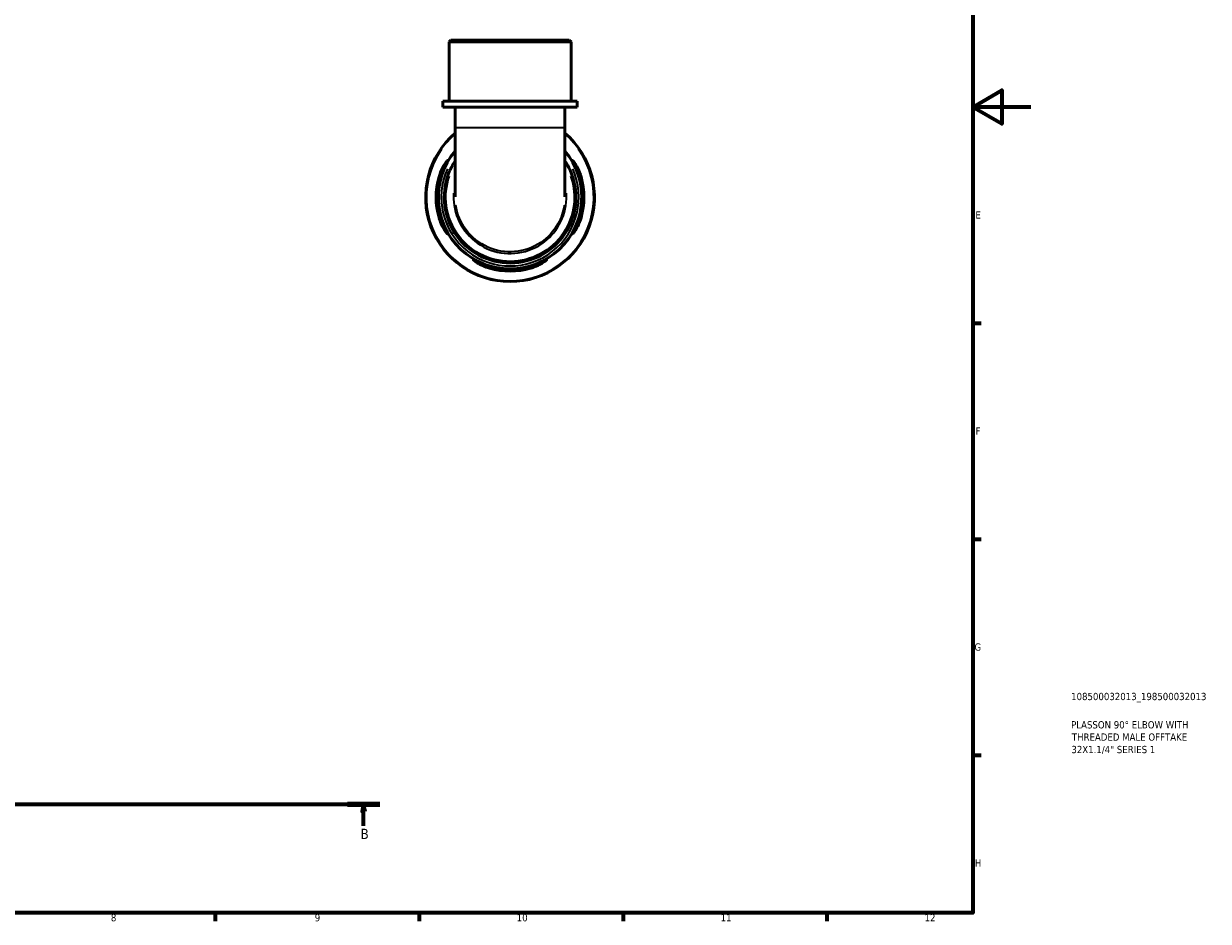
# Model space of a CAD drawing. Header units: millimetres. Extents: x 0 to 902, y 0 to 855.
# Tile 5 of 6: x 495 to 902, y 17 to 326. Entities that reach past the tile are written whole.
import ezdxf

# ---------------------------------------------------------------- set-up
doc = ezdxf.new("R2010")
doc.units = ezdxf.units.MM
doc.linetypes.add('CHAIN', pattern=[0.7087, 0.4724, -0.0591, 0.1181, -0.0591])
for name, color, linetype, lineweight in [('Border (ISO)', 7, 'Continuous', 70), ('Section Line (ISO)', 7, 'CHAIN', 70), ('Title (ISO)', 7, 'Continuous', 50), ('Visible (ISO)', 7, 'Continuous', 50), ('Visible Narrow (ISO)', 7, 'Continuous', 35)]:
    doc.layers.add(name, color=color, linetype=linetype, lineweight=lineweight)
doc.styles.add('Label Text (ISO)', font='tahoma.ttf')
doc.styles.add('Note Text (ISO)', font='tahoma.ttf')

# ---------------------------------------------------------------- blocks, each defined once
blk = doc.blocks.new('Borders Default Border')
at = {"layer": 'Border (ISO)'}
for p, q in [((821, 222.75), (823.9, 222.75)), ((821, 148.5), (823.9, 148.5)), ((821, 74.25), (823.9, 74.25)), ((560.67, 20), (560.67, 17.1)), ((630.75, 20), (630.75, 17.1)), ((700.83, 20), (700.83, 17.1)), ((770.92, 20), (770.92, 17.1))]:
    blk.add_line(p, q, dxfattribs=at)
at = {"layer": 'Border (ISO)', "flags": 128}
for points in [[(20, 20), (20, 574), (821, 574), (821, 20), (20, 20)], [(841, 297), (821, 297), (831, 302.77), (831, 291.23), (821, 297)]]:
    blk.add_lwpolyline(points, dxfattribs=at)
at = {"layer": 'Border (ISO)', "color": 232, "true_color": 0xca0064, "char_height": 2.5, "attachment_point": 7, "style": 'Note Text (ISO)'}
for s, insert in [('E', (821.94, 258.63)), ('F', (822, 184.38)), ('G', (821.61, 110.08)), ('H', (821.74, 35.88)), ('8', (524.81, 17.04)), ('9', (594.88, 17.05)), ('10', (664.29, 17.05)), ('11', (734.37, 17.1)), ('12', (804.46, 17.1))]:
    blk.add_mtext(s, dxfattribs=dict(at, insert=insert))
blk = doc.blocks.new('Title Blocks ISO')
at = {"layer": 'Title (ISO)', "color": 232, "true_color": 0xca0064, "style": 'Note Text (ISO)'}
for tag, p in [('PART_NUMBER_001', (33.84, 73.13)), ('DESCRIPTION_001', (33.84, 63.4)), ('DESCRIPTION_002', (34.09, 59.18)), ('DESCRIPTION_003', (33.93, 54.9))]:
    blk.add_attdef(tag, p, '', height=2.5, dxfattribs=at)
blk = doc.blocks.new('2dTransSection0')
at = {"layer": 'Section Line (ISO)', "linetype": 'CHAIN'}
blk.add_line((271.12, 57.4), (617.24, 57.4), dxfattribs=at)
at = {"layer": 'Section Line (ISO)', "linetype": 'Continuous', "lineweight": 140}
for p, q in [((271.12, 57.4), (282.27, 57.4)), ((606.1, 57.4), (617.24, 57.4))]:
    blk.add_line(p, q, dxfattribs=at)
at = {"layer": 'Section Line (ISO)', "linetype": 'Continuous'}
for p, q in [((276.69, 57.4), (276.19, 54.9)), ((276.69, 54.9), (276.69, 57.4)), ((277.19, 54.9), (276.69, 57.4)), ((611.67, 57.4), (611.17, 54.9)), ((611.67, 54.9), (611.67, 57.4)), ((612.17, 54.9), (611.67, 57.4)), ((276.19, 54.9), (277.19, 54.9)), ((276.69, 49.91), (276.69, 54.9)), ((611.17, 54.9), (612.17, 54.9)), ((611.67, 49.91), (611.67, 54.9))]:
    blk.add_line(p, q, dxfattribs=at)
at = {"layer": 'Section Line (ISO)', "linetype": 'Continuous', "flags": 128}
for points in [[(277.19, 54.9), (276.69, 57.4), (276.19, 54.9), (277.19, 54.9)], [(612.17, 54.9), (611.67, 57.4), (611.17, 54.9), (612.17, 54.9)]]:
    blk.add_lwpolyline(points, dxfattribs=at)
at = {"layer": 'Section Line (ISO)'}
for points in [[(277.19, 54.9), (276.69, 57.4), (276.19, 54.9), (277.19, 54.9)], [(612.17, 54.9), (611.67, 57.4), (611.17, 54.9), (612.17, 54.9)]]:
    blk.add_solid(points, dxfattribs=at)
at = {"layer": 'Section Line (ISO)', "char_height": 3.5, "attachment_point": 7, "style": 'Label Text (ISO)'}
for insert in [(275.63, 45.4), (610.6, 45.4)]:
    blk.add_mtext('B', dxfattribs=dict(at, insert=insert))

msp = doc.modelspace()

# ---------------------------------------------------------------- linework, layer by layer
at = {"layer": 'Visible (ISO)'}
for p, q in [((641.624, 319.991), (641.044, 319.411)), ((682.954, 319.411), (641.044, 319.411)), ((641.044, 298.991), (641.044, 319.411)), ((641.624, 319.991), (682.374, 319.991)), ((682.374, 319.991), (682.954, 319.411)), ((682.954, 298.991), (682.954, 319.411)), ((685.05, 298.991), (638.949, 298.991)), ((638.949, 296.891), (638.949, 298.991)), ((685.05, 296.891), (685.05, 298.991)), ((685.05, 296.891), (638.949, 296.891)), ((643.14, 296.891), (643.14, 289.926)), ((680.859, 296.891), (680.859, 289.926)), ((643.14, 289.926), (643.14, 266.164)), ((680.859, 266.164), (680.859, 289.926))]:
    msp.add_line(p, q, dxfattribs=at)
for radius, start, end in [(29, 130.56631, 49.43369), (24.65, 139.91511, 40.08489), (25.402, 163.91015, 196.08985), (24.653, 163.40737, 196.59263), (24.653, 343.40737, 16.59263), (25.402, 343.91015, 16.08985), (24.653, 253.40737, 286.59263), (25.402, 253.91015, 286.08985)]:
    msp.add_arc((661.999, 265.991), radius, start, end, dxfattribs=at)
for points, knots in [([(637.592, 273.031), (637.66, 273.266), (637.733, 273.499), (638.019, 274.349), (638.26, 274.942), (638.835, 276.172), (639.177, 276.781), (639.792, 277.743), (640.067, 278.111), (640.424, 278.524), (640.534, 278.622), (640.631, 278.638), (640.626, 278.569), (640.511, 278.257), (640.385, 277.993), (640.02, 277.232), (639.764, 276.702), (639.222, 275.46), (638.935, 274.74), (638.569, 273.668), (638.468, 273.35), (638.373, 273.031)], [-1.976537, -1.976537, -1.976537, -1.976537, -1.9030487, -1.9030487, -1.7054356, -1.7054356, -1.457634, -1.457634, -1.2250225, -1.2250225, -1.0491036, -1.0491036, -0.8871083, -0.8871083, -0.6981528, -0.6981528, -0.4672574, -0.4672574, -0.2235738, -0.2235738, -0.1232095, -0.1232095, -0.1232095, -0.1232095]), ([(643.142, 278.479), (642.243, 277.121), (641.488, 275.667), (639.532, 270.606), (639.074, 266.715), (640.097, 259.171), (641.585, 255.528), (646.123, 249.442), (649.152, 246.995), (656.007, 243.857), (659.824, 243.164), (667.166, 243.677), (670.689, 244.8), (676.976, 248.627), (679.689, 251.4), (683.32, 257.671), (684.355, 261.092), (684.805, 268.225), (684.13, 271.936), (682.124, 276.39), (681.532, 277.462), (680.858, 278.48)], [-6.8681135, -6.8681135, -6.8681135, -6.8681135, -6.652082, -6.652082, -6.1484086, -6.1484086, -5.6424525, -5.6424525, -5.1416304, -5.1416304, -4.6425477, -4.6425477, -4.1655429, -4.1655429, -3.666455, -3.666455, -3.2045765, -3.2045765, -2.7185814, -2.7185814, -2.5566855, -2.5566855, -2.5566855, -2.5566855]), ([(685.626, 273.031), (685.563, 273.241), (685.498, 273.451), (685.219, 274.305), (684.985, 274.93), (684.488, 276.141), (684.224, 276.715), (683.787, 277.634), (683.61, 277.992), (683.413, 278.441), (683.371, 278.567), (683.397, 278.658), (683.465, 278.621), (683.722, 278.365), (683.935, 278.107), (684.484, 277.329), (684.837, 276.764), (685.496, 275.496), (685.805, 274.804), (686.193, 273.727), (686.305, 273.381), (686.406, 273.031)], [-1.9566469, -1.9566469, -1.9566469, -1.9566469, -1.8907363, -1.8907363, -1.685466, -1.685466, -1.4592397, -1.4592397, -1.2519448, -1.2519448, -1.0855647, -1.0855647, -0.9191225, -0.9191225, -0.710223, -0.710223, -0.4527267, -0.4527267, -0.2140161, -0.2140161, -0.1042525, -0.1042525, -0.1042525, -0.1042525]), ([(638.373, 258.951), (638.435, 258.741), (638.501, 258.532), (638.78, 257.677), (639.013, 257.053), (639.51, 255.842), (639.774, 255.268), (640.211, 254.349), (640.388, 253.991), (640.585, 253.541), (640.627, 253.415), (640.601, 253.325), (640.534, 253.362), (640.276, 253.617), (640.064, 253.875), (639.514, 254.653), (639.162, 255.219), (638.502, 256.487), (638.194, 257.178), (637.806, 258.255), (637.693, 258.602), (637.592, 258.951)], [-1.9566469, -1.9566469, -1.9566469, -1.9566469, -1.8907363, -1.8907363, -1.685466, -1.685466, -1.4592397, -1.4592397, -1.2519448, -1.2519448, -1.0855647, -1.0855647, -0.9191225, -0.9191225, -0.710223, -0.710223, -0.4527267, -0.4527267, -0.2140161, -0.2140161, -0.1042525, -0.1042525, -0.1042525, -0.1042525]), ([(686.406, 258.951), (686.338, 258.717), (686.266, 258.484), (685.979, 257.633), (685.739, 257.04), (685.164, 255.81), (684.821, 255.202), (684.206, 254.24), (683.931, 253.871), (683.574, 253.459), (683.465, 253.36), (683.368, 253.344), (683.372, 253.413), (683.488, 253.725), (683.613, 253.99), (683.979, 254.751), (684.234, 255.281), (684.777, 256.523), (685.063, 257.243), (685.429, 258.315), (685.53, 258.632), (685.626, 258.951)], [-1.976537, -1.976537, -1.976537, -1.976537, -1.9030487, -1.9030487, -1.7054356, -1.7054356, -1.457634, -1.457634, -1.2250225, -1.2250225, -1.0491036, -1.0491036, -0.8871083, -0.8871083, -0.6981528, -0.6981528, -0.4672574, -0.4672574, -0.2235738, -0.2235738, -0.1232095, -0.1232095, -0.1232095, -0.1232095]), ([(654.959, 241.584), (654.725, 241.652), (654.492, 241.725), (653.641, 242.011), (653.048, 242.252), (651.818, 242.827), (651.21, 243.17), (650.248, 243.784), (649.879, 244.059), (649.467, 244.416), (649.368, 244.526), (649.352, 244.623), (649.421, 244.618), (649.733, 244.503), (649.998, 244.377), (650.759, 244.012), (651.289, 243.756), (652.531, 243.214), (653.251, 242.927), (654.323, 242.562), (654.64, 242.46), (654.959, 242.365)], [-1.976537, -1.976537, -1.976537, -1.976537, -1.9030487, -1.9030487, -1.7054356, -1.7054356, -1.457634, -1.457634, -1.2250225, -1.2250225, -1.0491036, -1.0491036, -0.8871083, -0.8871083, -0.6981528, -0.6981528, -0.4672574, -0.4672574, -0.2235738, -0.2235738, -0.1232095, -0.1232095, -0.1232095, -0.1232095]), ([(669.039, 242.365), (669.249, 242.428), (669.458, 242.493), (670.313, 242.772), (670.938, 243.005), (672.148, 243.502), (672.722, 243.766), (673.642, 244.203), (674, 244.38), (674.449, 244.577), (674.575, 244.619), (674.666, 244.593), (674.629, 244.526), (674.373, 244.268), (674.115, 244.056), (673.337, 243.506), (672.772, 243.154), (671.503, 242.494), (670.812, 242.186), (669.735, 241.798), (669.389, 241.685), (669.039, 241.584)], [-1.9566469, -1.9566469, -1.9566469, -1.9566469, -1.8907363, -1.8907363, -1.685466, -1.685466, -1.4592397, -1.4592397, -1.2519448, -1.2519448, -1.0855647, -1.0855647, -0.9191225, -0.9191225, -0.710223, -0.710223, -0.4527267, -0.4527267, -0.2140161, -0.2140161, -0.1042525, -0.1042525, -0.1042525, -0.1042525])]:
    msp.add_open_spline(points, degree=3, knots=knots, dxfattribs=at)
at = {"layer": 'Visible Narrow (ISO)'}
for p, q in [((643.372, 289.926), (680.626, 289.926)), ((637.631, 273.031), (638.334, 273.031)), ((685.665, 273.031), (686.367, 273.031)), ((638.334, 258.951), (637.631, 258.951)), ((686.367, 258.951), (685.665, 258.951)), ((654.959, 241.623), (654.959, 242.326)), ((669.039, 242.326), (669.039, 241.623))]:
    msp.add_line(p, q, dxfattribs=at)
for radius, start, end in [(28.75, 144.89456, 35.10544), (23.635, 155.64113, 24.35887)]:
    msp.add_arc((661.999, 265.991), radius, start, end, dxfattribs=at)
for points, knots in [([(682.834, 273.211), (683.784, 270.456), (684.186, 267.512), (683.786, 261.217), (682.776, 257.883), (679.236, 251.773), (676.593, 249.071), (670.467, 245.343), (667.033, 244.25), (659.88, 243.749), (656.161, 244.425), (649.481, 247.481), (646.53, 249.865), (642.107, 255.794), (640.655, 259.345), (639.69, 266.439), (640.041, 269.957), (641.163, 273.211)], [2.8080076, 2.8080076, 2.8080076, 2.8080076, 3.2045765, 3.2045765, 3.666455, 3.666455, 4.1655429, 4.1655429, 4.6425477, 4.6425477, 5.1416304, 5.1416304, 5.6424525, 5.6424525, 6.1484086, 6.1484086, 6.6167912, 6.6167912, 6.6167912, 6.6167912]), ([(642.609, 267.385), (642.521, 266.002), (642.578, 264.609), (643.258, 260.074), (644.522, 257.03), (648.425, 251.794), (651.115, 249.647), (657.113, 246.998), (660.393, 246.446), (666.915, 246.989), (670.145, 248.131), (675.379, 251.682), (677.467, 253.957), (680.453, 259.286), (681.31, 262.357), (681.442, 266.1), (681.433, 266.744), (681.392, 267.386)], [-1.6247328, -1.6247328, -1.6247328, -1.6247328, -1.4123583, -1.4123583, -0.9222276, -0.9222276, -0.4119212, -0.4119212, 0.0822438, 0.0822438, 0.5904686, 0.5904686, 1.0510613, 1.0510613, 1.5261832, 1.5261832, 1.6247227, 1.6247227, 1.6247227, 1.6247227]), ([(680.627, 263.205), (680.277, 260.984), (679.534, 258.824), (677.007, 254.317), (674.982, 252.11), (669.903, 248.665), (666.769, 247.557), (660.441, 247.03), (657.259, 247.565), (651.438, 250.136), (648.828, 252.218), (645.065, 257.267), (643.845, 260.176), (643.37, 263.205)], [-1.4059367, -1.4059367, -1.4059367, -1.4059367, -1.0510613, -1.0510613, -0.5904686, -0.5904686, -0.0822438, -0.0822438, 0.4119212, 0.4119212, 0.9222276, 0.9222276, 1.4059478, 1.4059478, 1.4059478, 1.4059478])]:
    msp.add_open_spline(points, degree=3, knots=knots, dxfattribs=at)

# ---------------------------------------------------------------- block references
msp.add_blockref('Borders Default Border', (0, 0))
msp.add_blockref('Title Blocks ISO', (821, 20)).add_auto_attribs({'PART_NUMBER_001': '108500032013_198500032013', 'DESCRIPTION_001': 'PLASSON 90° ELBOW WITH', 'DESCRIPTION_002': 'THREADED MALE OFFTAKE', 'DESCRIPTION_003': '32X1.1/4" SERIES 1'})
at = {"layer": 'Section Line (ISO)'}
msp.add_blockref('2dTransSection0', (0, 0), dxfattribs=at)

doc.saveas('drawing.dxf')
